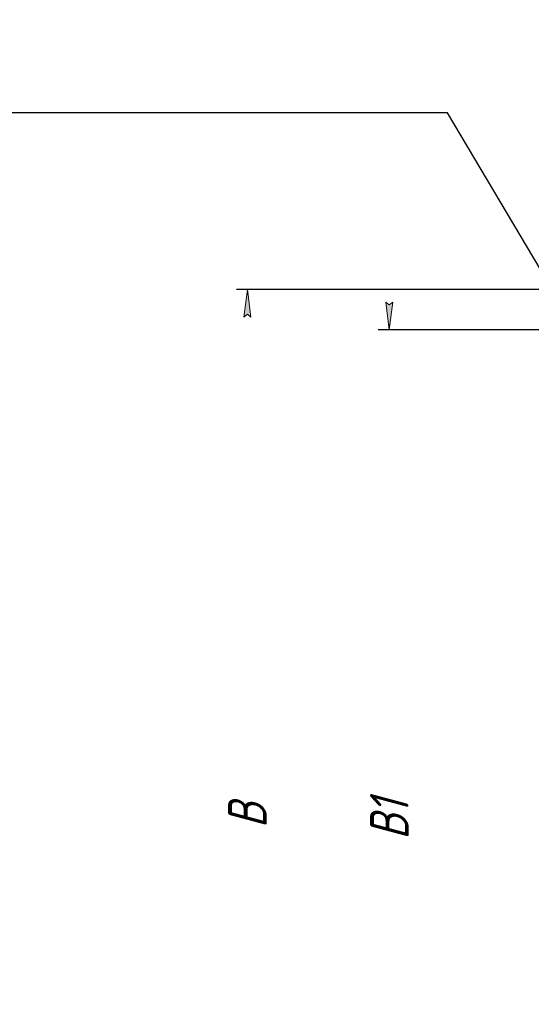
# Model space of a CAD drawing. Header units: millimetres. Extents: x 0 to 420, y 0 to 594.
# Tile 2 of 34: x 0 to 93, y 162 to 341. Entities that reach past the tile are written whole.
import ezdxf

# ---------------------------------------------------------------- set-up
doc = ezdxf.new("R2010")
doc.units = ezdxf.units.MM
doc.linetypes.add('K5LT_THIN', pattern=[0])
doc.layers.add('Системный слой', color=7, linetype='Continuous')
doc.styles.add('KDIMTEXTSTYLE', font='GOST_AU.SHX', dxfattribs={"width": 0.96, "oblique": 15, "height": 5})
doc.dimstyles.new('KDIMSTYLE (1.00)', dxfattribs={"dimtxt": 5, "dimasz": 1, "dimexe": 2, "dimexo": 0, "dimgap": 1, "dimtad": 1, "dimtxsty": 'KDIMTEXTSTYLE', "dimsah": 1, "dimcen": 0, "dimdle": 1, "dimadec": 0, "dimazin": 0, "dimtfac": 0.667, "dimtmove": 0, "dimatfit": 3, "dimfxl": 1, "dimtvp": 1, "dimtolj": 1, "dimtzin": 0, "dimarcsym": 0})

# ---------------------------------------------------------------- blocks, each defined once
blk = doc.blocks.new('KDIMARROW_01')
at = {"layer": 'Системный слой'}
blk.add_hatch(color=0, dxfattribs=at).paths.add_polyline_path([(-5, -0.66), (0, 0), (-5, 0.66), (-4.5, 0)])
at = {"layer": 'Системный слой', "color": 0, "linetype": 'K5LT_THIN', "lineweight": 18}
for p, q in [((-4.5, 0), (-5, 0.66)), ((-5, 0.66), (0, 0)), ((0, 0), (-5, -0.66)), ((-5, -0.66), (-4.5, 0)), ((0, 0), (-1, 0))]:
    blk.add_line(p, q, dxfattribs=at)
blk = doc.blocks.new('KDIMARROW_02')
at = {"layer": 'Системный слой'}
blk.add_hatch(color=0, dxfattribs=at).paths.add_polyline_path([(4.5, 0), (5, 0.66), (0, 0), (5, -0.66)])
at = {"layer": 'Системный слой', "color": 0, "linetype": 'K5LT_THIN', "lineweight": 18}
for p, q in [((0, 0), (-1, 0)), ((5, 0.66), (0, 0)), ((0, 0), (5, -0.66)), ((0, 0), (7, 0)), ((4.5, 0), (5, 0.66)), ((5, -0.66), (4.5, 0))]:
    blk.add_line(p, q, dxfattribs=at)

msp = doc.modelspace()

# ---------------------------------------------------------------- dimensions: what is measured, and where the dimension line sits
at = {"layer": 'Системный слой', "color": 7}
msp.add_diameter_dim(center=(101.112, 284.745), radius=2.6, location=(77.747, 324.107), text='\\H5.0;\\W0.965;\\Q15;\\H5.0;\\W0.965;\\Q15;\\Q15;d', dimstyle='KDIMSTYLE (1.00)', override={"dimtih": 1, "dimtoh": 1, "dimblk1": 'KDIMARROW_02', "dimblk2": 'KDIMARROW_02', "dimclrt": 7, "dimtmove": 1, "dimatfit": 2, "dimtolj": 1}, dxfattribs=at).render()
for base, p1, p2, location, text in [((41.363, 292.045), (104.712, 100.945), (139.172, 292.045), (41.363, 196.495), '\\H5.0;\\W0.965;\\Q15;\\H5.0;\\W0.965;\\Q15;\\Q15;\\H7.00;В\\Q15;\\H5.00;'), ((67.154, 106.745), (101.112, 284.745), (101.112, 106.745), (67.154, 195.745), '\\H5.0;\\W0.965;\\Q15;\\H5.0;\\W0.965;\\Q15;\\Q15;\\H7.00;В1\\Q15;\\H5.00;')]:
    msp.add_linear_dim(base=base, p1=p1, p2=p2, angle=90, location=location, text=text, dimstyle='KDIMSTYLE (1.00)', override={"dimexo": 0, "dimblk1": 'KDIMARROW_01', "dimblk2": 'KDIMARROW_01', "dimse1": 0, "dimse2": 0, "dimclrt": 7, "dimtolj": 1}, dxfattribs=at).render()

doc.saveas('drawing.dxf')
